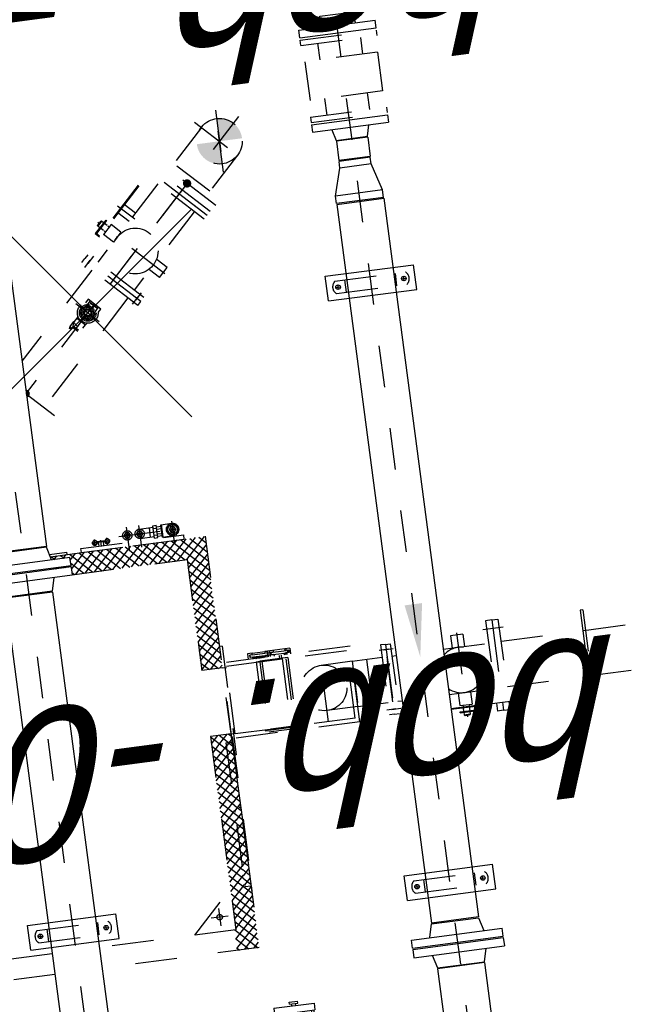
# Model space of a CAD drawing. Header units: metres. Extents: x 118052 to 118564, y 454784 to 455719.
# Tile 121 of 160: x 118519.74 to 118521.22, y 455270.6 to 455272.97. Entities that reach past the tile are written whole.
import ezdxf

# ---------------------------------------------------------------- set-up
doc = ezdxf.new("R2010")
doc.units = ezdxf.units.M
doc.header["$LTSCALE"] = 0.5
doc.header["$PDMODE"] = 3
doc.header["$PDSIZE"] = 0.25
for name, pattern in [('CENTER', [2, 1.25, -0.25, 0.25, -0.25]), ('HIDDEN', [0.375, 0.25, -0.125]), ('HIDDEN2', [4.762499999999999, 3.175, -1.5875])]:
    doc.linetypes.add(name, pattern=pattern)
for name, color, linetype in [('0H', 6, 'CENTER'), ('0Hid', 6, 'HIDDEN'), ('0Hu1', 6, 'Continuous'), ('0Symbol', 6, 'Continuous'), ('Koningsstal VIEUWPORT', 254, 'Continuous'), ('LBH-COLASIT', 6, 'HIDDEN2'), ('ME_N_D_EB00----hollandia~-_-----', 135, 'Continuous'), ('ZU_N_-_AL999---LL_PE-110_pgr17__18_^200~N_-----', 7, 'Continuous'), ('ZU_N_-_AL999---LL_pvc250_zgr34__18_^200~N_-----', 7, 'Continuous')]:
    doc.layers.add(name, color=color, linetype=linetype)
doc.styles.add('tcb_isocp', font='tcb_isocp.shx')

# ---------------------------------------------------------------- blocks, each defined once
blk = doc.blocks.new('Vof100')
for p, q in [((-57.15000000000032, -9.094947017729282e-13), (57.14999999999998, 9.094947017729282e-13)), ((57.14999999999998, 9.094947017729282e-13), (65.5, -31.99999999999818)), ((-65.5, -31.99999999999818), (-57.15000000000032, -9.094947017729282e-13)), ((-110, -31.99999999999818), (110, -31.99999999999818)), ((-110, -51.99999999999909), (-110, -31.99999999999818)), ((109.9999999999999, -51.99999999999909), (110, -31.99999999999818)), ((-110, -51.99999999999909), (109.9999999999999, -51.99999999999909))]:
    blk.add_line(p, q)
blk = doc.blocks.new('Afsluitdop_DN50')
for p, q in [((-49.01249999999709, -16.51469748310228), (-49.01249999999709, 0)), ((-49.01249999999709, 0), (49.01249999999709, 0)), ((-45.58043081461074, 4.433786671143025e-12), (-45.58043081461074, 9.15236908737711)), ((-38.0402154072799, 9.152369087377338), (-45.58043081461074, 9.15236908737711)), ((-38.04021540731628, 4.999999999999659), (-40.54021540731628, 4.999999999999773)), ((-40.54021540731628, 4.999999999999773), (-40.5402154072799, 4.433786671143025e-12)), ((-38.0402154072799, 9.152369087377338), (-38.04021540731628, 4.999999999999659)), ((38.04021540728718, 9.152369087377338), (45.58043081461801, 9.15236908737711)), ((38.04021540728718, 9.152369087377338), (38.04021540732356, 4.999999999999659)), ((38.04021540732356, 4.999999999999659), (40.54021540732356, 4.999999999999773)), ((40.54021540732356, 4.999999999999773), (40.54021540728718, 4.433786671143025e-12)), ((45.58043081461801, 4.433786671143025e-12), (45.58043081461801, 9.15236908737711)), ((49.01249999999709, -16.51469748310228), (49.01249999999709, 0)), ((-49.01249999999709, -16.51469748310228), (49.01249999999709, -16.51469748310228)), ((-10, -21.5146974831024), (9.999999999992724, -21.51469748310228)), ((-10, -21.5146974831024), (-10, -26.51469748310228)), ((-4.999999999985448, -16.51469748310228), (-4.999999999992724, -21.51469748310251)), ((5, -16.51469748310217), (5.000000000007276, -21.5146974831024)), ((9.999999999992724, -21.51469748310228), (9.999999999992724, -26.51469748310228)), ((-10, -26.51469748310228), (9.999999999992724, -26.51469748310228))]:
    blk.add_line(p, q)
blk = doc.blocks.new('Vlf150')
for p, q in [((-142.5000000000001, 0), (142.5000000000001, 9.094947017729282e-13)), ((-142.5, -19.99999999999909), (-142.5000000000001, 0)), ((142.5000000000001, -19.99999999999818), (142.5000000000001, 9.094947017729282e-13)), ((-142.5, -19.99999999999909), (142.5000000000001, -19.99999999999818))]:
    blk.add_line(p, q)
blk = doc.blocks.new('Vof65')
for p, q in [((-45, -27), (-38.04999999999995, 0)), ((-38.04999999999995, 0), (38.04999999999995, 0)), ((38.04999999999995, 0), (45, -27)), ((-92.5, -27), (92.50000000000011, -27)), ((-92.5, -45), (-92.5, -27)), ((-92.5, -45), (92.50000000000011, -45)), ((92.50000000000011, -45), (92.50000000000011, -27))]:
    blk.add_line(p, q)
blk = doc.blocks.new('VC10065')
for p, q in [((0, 57.14999999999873), (0, -57.14999999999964)), ((0, 57.14999999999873), (18, 57.14999999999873)), ((18, 57.14999999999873), (18, -57.15000000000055)), ((18, 57.14999999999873), (84, 38.05000000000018)), ((84, 38.05000000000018), (84, -38.05000000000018)), ((84, 38.05000000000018), (100, 38.05000000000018)), ((100, 38.05000000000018), (100, -38.05000000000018)), ((18, -57.15000000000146), (84, -38.05000000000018)), ((84, -38.05000000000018), (100, -38.05000000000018)), ((0, -57.14999999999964), (18, -57.15000000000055))]:
    blk.add_line(p, q)
blk = doc.blocks.new('B10553164222092009_0000001')
at = {"color": 7, "linetype": 'Continuous'}
blk.add_point((0, 0), dxfattribs=at)
at = {"color": 7, "linetype": 'Continuous', "flags": 1}
blk.add_attdef('Code', (0, -1.2), '', height=1, dxfattribs=at)
blk = doc.blocks.new('B10553164222092009_0000000')
blk.add_blockref('B10553164222092009_0000001', (0, 0))
at = {"color": 7, "linetype": 'Continuous', "flags": 1}
for tag, p in [('Code', (0, -3.6)), ('Bezeichnung', (0, -2.4)), ('Material', (0, -4.8))]:
    blk.add_attdef(tag, p, '', height=1, dxfattribs=at)
blk = doc.blocks.new('slibverwerkingsgebouw')
at = {"layer": 'LBH-COLASIT'}
h = blk.add_hatch(dxfattribs=at)
h.set_pattern_fill('ANSI37', color=256, scale=5, angle=180.0390646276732, style=0)
h.set_pattern_definition([(225.0390646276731, (-7076.128525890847, 65934.38842533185), (11.23297103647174, -11.21766404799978), []), (315.0390646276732, (-7076.128525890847, 65934.38842533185), (11.21766404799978, 11.23297103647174), [])])
h.paths.add_polyline_path([(1451.778676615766, 1027.498424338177), (1455.340900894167, 1031.065509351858), (1455.333104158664, 1042.500851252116), (1107.558284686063, 1042.263736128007), (1105.334702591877, 1040.037119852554), (1105.343412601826, 1027.262222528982)])
h = blk.add_hatch(color=256, dxfattribs=at)
h.paths.add_polyline_path([(1647.416067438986, 920.8847480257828), (1650.416066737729, 920.8867934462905), (1647.414022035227, 923.8847473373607)])
h.paths.add_polyline_path([(1647.396920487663, 948.9673959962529), (1650.394874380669, 951.9694407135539), (1647.394875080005, 951.967395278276)])
h = blk.add_hatch(dxfattribs=at)
h.set_pattern_fill('NET3', color=256, angle=180.0390646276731, style=0)
h.set_pattern_definition([(180.0390646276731, (3249.961178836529, -399.8163151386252), (0.002164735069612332, -3.174999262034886), []), (240.0390646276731, (3249.961178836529, -399.8163151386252), (2.750712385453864, -1.585624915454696), []), (300.039064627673, (3249.961178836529, -399.8163151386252), (2.748547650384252, 1.58937434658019), [])])
h.paths.add_polyline_path([(1647.413652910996, 924.4260744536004), (1649.91365235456, 924.4277789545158), (1649.897288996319, 948.4277733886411), (1647.397289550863, 948.426068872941)])
h = blk.add_hatch(color=256, dxfattribs=at)
h.paths.add_polyline_path([(2895.297140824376, 924.4826003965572, 0.198912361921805), (2856.417261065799, 908.3469618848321), (2895.334640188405, 869.4826148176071)])
h.paths.add_polyline_path([(2856.417261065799, 908.3469618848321, 0.1989123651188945), (2840.334652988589, 869.4451154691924), (2895.334640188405, 869.4826148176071)])
h = blk.add_hatch(color=256, dxfattribs=at)
h.paths.add_polyline_path([(2934.252021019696, 830.6182661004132, 0.1989123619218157), (2950.334627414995, 869.5201125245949), (2895.334641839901, 869.4826131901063)])
h.paths.add_polyline_path([(2895.372141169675, 814.482625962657, 0.1989123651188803), (2934.252021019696, 830.6182661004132), (2895.334641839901, 869.4826131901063)])
for p, q in [((1020.627095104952, 1574.196235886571), (1080.627081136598, 1574.23714427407)), ((1020.627095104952, 1574.196235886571), (1020.773683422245, 1359.196285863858)), ((1080.627081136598, 1574.23714427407), (1080.77366945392, 1359.237194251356)), ((1020.773683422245, 1359.196285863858), (1080.77366945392, 1359.237194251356)), ((1021.251629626, 658.1964488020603), (1081.251615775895, 658.2373571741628)), ((1021.251629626, 658.1964488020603), (1021.398218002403, 443.1964987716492)), ((1081.251615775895, 658.2373571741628), (1081.398204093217, 443.2374071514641)), ((2479.292654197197, 659.1905506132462), (2539.292640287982, 659.2314589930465)), ((2479.292654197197, 659.1905506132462), (2479.4392425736, 444.190600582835)), ((2539.292640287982, 659.2314589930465), (2539.439228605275, 444.2315089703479)), ((1021.398218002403, 443.1964987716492), (1081.398204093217, 443.2374071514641)), ((2479.4392425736, 444.190600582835), (2539.439228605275, 444.2315089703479))]:
    blk.add_line(p, q)
at = {"color": 0, "linetype": 'ByBlock'}
for p, q in [((1045.145839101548, 1546.712946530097), (1056.145836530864, 1546.720446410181)), ((1050.642087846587, 1552.216695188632), (1050.649587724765, 1541.216697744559)), ((1045.254928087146, 1386.712983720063), (1056.254925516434, 1386.720483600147)), ((1050.751176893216, 1392.216732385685), (1050.758676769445, 1381.216734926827)), ((1045.770373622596, 630.7131594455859), (1056.770371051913, 630.720659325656)), ((1051.266622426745, 636.2169080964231), (1051.274122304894, 625.2169106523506)), ((2503.811398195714, 631.7072612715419), (2514.811395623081, 631.7147611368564)), ((2509.307646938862, 637.2110099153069), (2509.315146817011, 626.2110124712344)), ((1051.375711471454, 476.2169452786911), (1051.383211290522, 465.2169478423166)), ((2509.416735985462, 477.2110471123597), (2509.424235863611, 466.2110496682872)), ((1045.879462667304, 470.7131966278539), (1056.879460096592, 470.7206965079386)), ((2503.920487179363, 471.7072984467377), (2514.92048460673, 471.7147983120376))]:
    blk.add_line(p, q, dxfattribs=at)
for centre in [(1050.645837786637, 1546.716696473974), (1050.754926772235, 1386.716733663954), (1051.270372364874, 630.7169093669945), (2509.311396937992, 631.7110111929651), (1051.379461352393, 470.7169465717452), (2509.420485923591, 471.7110483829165)]:
    blk.add_circle(centre, 5.5)
at = {"layer": '0H'}
for p, q in [((5929.997027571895, 1470.043451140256), (499.0003557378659, 1466.340562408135)), ((652.1248548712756, 550.4447507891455), (5227.620262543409, 553.5643532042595))]:
    blk.add_line(p, q, dxfattribs=at)
at = {"layer": '0Hid'}
for p, q in [((1035.641980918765, 1552.368371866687), (1035.758790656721, 1381.044604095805)), ((1065.641973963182, 1552.388826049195), (1065.758783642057, 1381.065058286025)), ((1035.658601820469, 1527.990679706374), (1065.658594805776, 1528.011133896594)), ((1035.742169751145, 1405.422296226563), (1065.742162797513, 1405.442750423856)), ((1036.266515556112, 636.3685847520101), (1036.383325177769, 465.0448170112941)), ((1066.266508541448, 636.3890389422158), (1066.383318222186, 465.0652711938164)), ((2494.30754006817, 637.3626865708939), (2494.424349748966, 466.0389188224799)), ((2524.307533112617, 637.3831407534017), (2524.424342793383, 466.0593730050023)), ((3058.753197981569, 640.085623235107), (2964.371223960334, 640.0212729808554)), ((2964.491221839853, 464.0213194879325), (2964.371223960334, 640.0212729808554)), ((3058.873195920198, 464.0856697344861), (3058.753197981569, 640.085623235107)), ((1036.283136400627, 611.9908926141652), (1066.283129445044, 612.011346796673)), ((2494.324160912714, 612.984994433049), (2524.324153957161, 613.0054486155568)), ((2923.937676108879, 603.9600136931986), (2964.395791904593, 603.9875983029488)), ((3099.235881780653, 604.079533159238), (3058.777765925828, 604.0519485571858)), ((2924.00853804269, 500.0274095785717), (2964.466653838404, 500.0549941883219)), ((3099.306743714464, 500.1469290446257), (3058.848627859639, 500.1193444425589)), ((1036.366704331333, 489.4225091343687), (1066.366697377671, 489.4429633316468)), ((2494.407728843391, 490.416610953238), (2524.407721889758, 490.4370651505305)), ((3058.873195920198, 464.0856697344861), (2964.491221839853, 464.0213194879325))]:
    blk.add_line(p, q, dxfattribs=at)
for centre, start, end in [((1050.649928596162, 1540.716697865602), 37.90270890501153, 142.175421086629), ((1050.750835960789, 1392.716732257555), 217.9027089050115, 322.175421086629), ((1051.27446317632, 624.7169107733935), 37.90270890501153, 142.175421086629), ((2509.315487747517, 625.7110125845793), 37.90270890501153, 142.175421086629), ((1051.375370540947, 476.7169451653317), 217.9027089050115, 322.175421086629), ((2509.416395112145, 477.7110469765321), 217.9027089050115, 322.175421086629)]:
    blk.add_arc(centre, 19, start, end, dxfattribs=at)
at = {"layer": '0Hu1'}
for p, q in [((1869.959009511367, 1524.425305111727), (653.4613070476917, 1523.595889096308)), ((1870.036940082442, 1410.125329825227), (1869.959009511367, 1524.425305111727)), ((1981.036907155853, 1410.201010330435), (1980.958976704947, 1524.500985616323)), ((1870.036940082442, 1410.125329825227), (653.539237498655, 1409.295913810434)), ((3873.036474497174, 1411.490987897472), (1981.036907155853, 1410.201010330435)), ((848.5837474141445, 607.7287110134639), (654.0858891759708, 607.5961011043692)), ((848.661677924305, 493.4287375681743), (848.5837474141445, 607.7287110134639)), ((2707.583315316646, 608.9961889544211), (959.5837216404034, 607.804391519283)), ((959.6616520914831, 493.5044180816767), (959.5837216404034, 607.804391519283)), ((2707.583315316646, 608.9961889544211), (2707.661245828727, 494.6962155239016)), ((2858.596302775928, 589.9991461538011), (2811.596313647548, 589.9671012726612)), ((2811.648199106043, 513.8671189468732), (2811.596313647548, 589.9671012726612)), ((2858.648188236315, 513.8991638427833), (2858.596302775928, 589.9991461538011)), ((2858.648188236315, 513.8991638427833), (2811.648199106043, 513.8671189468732)), ((848.661677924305, 493.4287375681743), (654.1638196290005, 493.2961276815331)), ((2707.661245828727, 494.6962155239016), (959.6616520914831, 493.5044180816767))]:
    blk.add_line(p, q, dxfattribs=at)
at = {"layer": '0Symbol'}
blk.add_solid([(1727.723437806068, 529.8447625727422), (1599.708922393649, 551.0908197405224), (1727.694347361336, 572.5114193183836)], dxfattribs=at)
at = {"layer": 'LBH-COLASIT'}
for p, q in [((955.0048340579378, 1523.801483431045), (954.6957314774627, 1977.159730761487)), ((1005.004822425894, 1523.835573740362), (1004.695719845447, 1977.193821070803)), ((955.3434474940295, 1027.159951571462), (955.0827645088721, 1409.501508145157)), ((1005.309345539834, 1077.194030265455), (1005.082752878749, 1409.535598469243)), ((1955.088179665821, 1401.899923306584), (1947.048051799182, 1393.848824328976)), ((1955.086793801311, 1403.932719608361), (1955.343215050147, 1027.841757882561)), ((1961.085724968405, 1405.50243507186), (1961.114808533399, 1362.845770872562)), ((2549.376809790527, 1137.240294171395), (2275.842352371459, 1410.402010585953)), ((2290.385131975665, 1349.825336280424), (2350.930385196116, 1410.453206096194)), ((2948.733984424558, 816.1560369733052), (2353.624032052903, 1410.455042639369)), ((2627.105505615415, 1215.075054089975), (2431.405808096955, 1410.508074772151)), ((1924.046201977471, 1396.554078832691), (1927.048246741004, 1393.556124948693)), ((1927.046385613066, 1396.285827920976), (1924.04843172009, 1393.283783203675)), ((1947.046571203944, 1396.020400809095), (1955.097670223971, 1387.980272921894)), ((1955.10348661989, 1379.449288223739), (1947.06335881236, 1371.398189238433)), ((1905.118577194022, 1357.299237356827), (1905.309136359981, 1077.80765595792)), ((1910.551969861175, 1357.302941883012), (1905.122281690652, 1351.865844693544)), ((1933.002604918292, 1357.318248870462), (1905.1375886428, 1329.415209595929)), ((1955.118793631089, 1356.998653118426), (1905.15289565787, 1306.964574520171)), ((1918.413605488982, 1357.308301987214), (1955.14359114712, 1320.62836768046)), ((1924.06150899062, 1374.103443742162), (1927.063553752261, 1371.105489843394)), ((1927.061692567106, 1373.835192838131), (1924.06373873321, 1370.833148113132)), ((1940.86424054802, 1357.323608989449), (1955.128284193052, 1343.079002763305)), ((1947.061878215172, 1373.569765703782), (1955.112977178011, 1365.529637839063)), ((1955.114809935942, 1362.841680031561), (1961.114808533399, 1362.845770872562)), ((1905.124819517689, 1348.143630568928), (1955.158898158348, 1298.177732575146)), ((1955.134100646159, 1334.548018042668), (1905.16820261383, 1284.513939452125)), ((1905.140126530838, 1325.692995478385), (1955.174205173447, 1275.727097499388)), ((1955.149407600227, 1312.097382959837), (1905.183509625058, 1262.063304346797)), ((1955.138409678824, 1328.227954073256), (1965.138407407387, 1328.234772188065)), ((1955.138409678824, 1328.227954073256), (1955.308861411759, 1078.228012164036)), ((1965.138407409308, 1328.23477220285), (1965.308858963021, 1078.234830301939)), ((1905.155433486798, 1303.242360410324), (1955.189512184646, 1253.276462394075)), ((1955.164714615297, 1289.646747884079), (1905.198816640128, 1239.612669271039)), ((1965.168406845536, 1284.234782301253), (1975.168404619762, 1284.241600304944)), ((1966.662270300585, 1293.23580284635), (1982.162266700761, 1293.246370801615)), ((1975.158859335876, 1298.241597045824), (1975.165677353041, 1288.241599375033)), ((1975.166700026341, 1286.741599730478), (1975.178290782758, 1269.741603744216)), ((1976.657955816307, 1299.567174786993), (1976.659015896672, 1298.012315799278)), ((1976.665519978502, 1288.472926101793), (1976.679470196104, 1268.012322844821)), ((2492.218557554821, 1284.569093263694), (2496.616290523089, 1278.793809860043)), ((2499.460054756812, 1284.744577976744), (2493.35905265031, 1285.711144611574)), ((2494.068968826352, 1286.422029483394), (2499.460054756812, 1284.744577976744)), ((2499.460054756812, 1284.744577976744), (2510.388265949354, 1273.831258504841)), ((1905.170740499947, 1280.791725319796), (1955.204819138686, 1230.82582731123)), ((1905.186047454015, 1258.341090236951), (1955.220126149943, 1208.375192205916)), ((1955.180021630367, 1267.19611280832), (1905.214123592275, 1217.162034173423)), ((1963.172498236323, 1278.233420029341), (1978.672494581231, 1278.243988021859)), ((1965.176588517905, 1272.234785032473), (1975.176586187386, 1272.24160315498)), ((1966.682724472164, 1263.235809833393), (1982.182720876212, 1263.246377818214)), ((1975.179313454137, 1268.241604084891), (1975.186131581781, 1258.241606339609)), ((1976.685974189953, 1258.472932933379), (1976.687034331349, 1256.918073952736)), ((2496.616290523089, 1278.793809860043), (2485.48012847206, 1267.642451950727)), ((2487.46694126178, 1265.658346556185), (2498.603103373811, 1276.809704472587)), ((2496.198946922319, 1265.611753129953), (2496.99475983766, 1266.456594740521)), ((2498.603103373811, 1276.809704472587), (2496.616290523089, 1278.793809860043)), ((2496.99475983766, 1266.456594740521), (2497.81784814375, 1267.28080620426)), ((2497.81784814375, 1267.28080620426), (2498.661603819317, 1268.077770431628)), ((2498.603103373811, 1276.809704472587), (2510.34479807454, 1273.8666380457)), ((2517.009315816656, 1265.664655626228), (2498.637078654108, 1247.267348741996)), ((2498.661603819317, 1268.077770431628), (2499.519252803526, 1268.841089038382)), ((2499.519252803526, 1268.841089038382), (2500.383909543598, 1269.56463383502)), ((2500.383909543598, 1269.56463383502), (2501.248632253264, 1270.242595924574)), ((2501.14254981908, 1213.475948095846), (2551.274631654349, 1263.67643729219)), ((2501.248632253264, 1270.242595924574), (2502.106478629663, 1270.869532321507)), ((2502.106478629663, 1270.869532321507), (2502.950561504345, 1271.440409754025)), ((2502.950561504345, 1271.440409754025), (2503.774104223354, 1271.95064500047)), ((2503.774104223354, 1271.95064500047), (2504.570495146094, 1272.39614168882)), ((2504.570495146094, 1272.39614168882), (2505.33334043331, 1272.773323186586)), ((2505.33334043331, 1272.773323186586), (2506.056515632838, 1273.079161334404)), ((2506.056515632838, 1273.079161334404), (2506.734214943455, 1273.311200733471)), ((2506.734214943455, 1273.311200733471), (2507.360997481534, 1273.467578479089)), ((2507.360997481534, 1273.467578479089), (2507.931831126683, 1273.547039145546)), ((2507.931831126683, 1273.547039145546), (2508.442133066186, 1273.548944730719)), ((2508.442133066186, 1273.548944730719), (2508.887806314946, 1273.4732800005)), ((2508.887806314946, 1273.4732800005), (2509.265272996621, 1273.320652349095)), ((2509.265272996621, 1273.320652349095), (2509.571502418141, 1273.092287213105)), ((2510.34479807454, 1273.8666380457), (2509.571502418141, 1273.092287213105)), ((2509.571502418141, 1273.092287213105), (2509.572857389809, 1273.090932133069)), ((2509.572857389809, 1273.090932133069), (2509.574212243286, 1273.089577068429)), ((2509.574212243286, 1273.089577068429), (2509.575567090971, 1273.088221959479)), ((2509.575567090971, 1273.088221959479), (2509.576921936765, 1273.086866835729)), ((2509.576921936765, 1273.086866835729), (2509.578276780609, 1273.085511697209)), ((2509.578276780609, 1273.085511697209), (2509.57963155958, 1273.084156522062)), ((2509.57963155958, 1273.084156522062), (2509.580986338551, 1273.0828013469)), ((2509.580986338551, 1273.0828013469), (2509.58234111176, 1273.081446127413)), ((2509.58234111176, 1273.081446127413), (2509.583695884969, 1273.080090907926)), ((2509.583695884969, 1273.080090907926), (2509.585050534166, 1273.07873565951)), ((2509.585050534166, 1273.07873565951), (2509.58640524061, 1273.077380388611)), ((2509.58640524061, 1273.077380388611), (2509.587759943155, 1273.076025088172)), ((2509.587759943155, 1273.076025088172), (2509.58911458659, 1273.074669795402)), ((2509.58911458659, 1273.074669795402), (2509.59046916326, 1273.073314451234)), ((2509.59046916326, 1273.073314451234), (2509.591823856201, 1273.071959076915)), ((2509.591823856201, 1273.071959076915), (2509.593178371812, 1273.07060372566)), ((2509.593178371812, 1273.07060372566), (2509.594532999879, 1273.069248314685)), ((2509.594532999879, 1273.069248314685), (2509.595887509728, 1273.067892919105)), ((2509.595887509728, 1273.067892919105), (2509.597242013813, 1273.066537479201)), ((2509.597242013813, 1273.066537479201), (2509.598596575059, 1273.065182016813)), ((2509.598596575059, 1273.065182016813), (2509.599951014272, 1273.063826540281)), ((2509.599951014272, 1273.063826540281), (2509.601305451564, 1273.06247104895)), ((2509.601305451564, 1273.06247104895), (2509.602659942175, 1273.06111550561)), ((2509.602659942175, 1273.06111550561), (2509.604014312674, 1273.059759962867)), ((2509.604014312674, 1273.059759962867), (2509.605368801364, 1273.058404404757)), ((2509.605368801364, 1273.058404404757), (2509.60672310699, 1273.057048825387)), ((2509.60672310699, 1273.057048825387), (2509.608077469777, 1273.055693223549)), ((2509.608077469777, 1273.055693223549), (2509.609431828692, 1273.054337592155)), ((2509.609431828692, 1273.054337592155), (2509.610786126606, 1273.052981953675)), ((2509.610786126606, 1273.052981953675), (2509.612140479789, 1273.051626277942)), ((2509.612140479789, 1273.051626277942), (2509.61349471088, 1273.05027058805)), ((2509.61349471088, 1273.05027058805), (2509.61484894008, 1273.048914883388)), ((2509.61484894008, 1273.048914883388), (2509.616203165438, 1273.04755914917)), ((2509.616203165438, 1273.04755914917), (2509.617557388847, 1273.046203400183)), ((2509.617557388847, 1273.046203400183), (2509.618911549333, 1273.044847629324)), ((2510.389261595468, 1273.816248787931), (2509.618911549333, 1273.044847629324)), ((2517.009315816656, 1265.664655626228), (2509.618982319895, 1273.044918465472)), ((2510.34479807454, 1273.8666380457), (2510.389261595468, 1273.816248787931)), ((2510.389261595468, 1273.816248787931), (2510.388265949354, 1273.831258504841)), ((2521.461042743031, 1262.552044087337), (2517.009315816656, 1265.664655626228)), ((1905.201354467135, 1235.890455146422), (1955.235433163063, 1185.924557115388)), ((1955.195328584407, 1244.745477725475), (1905.229430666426, 1194.711399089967)), ((2491.246745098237, 1254.647611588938), (2498.637078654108, 1247.267348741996)), ((2498.637078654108, 1247.267348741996), (2501.755757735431, 1242.819870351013)), ((2506.68756522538, 1257.600086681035), (2545.894960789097, 1218.446118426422)), ((2528.178050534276, 1116.012608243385), (2648.304216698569, 1236.302691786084)), ((2542.240023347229, 1239.761704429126), (2553.875170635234, 1228.142412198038)), ((2558.644886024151, 1232.918636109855), (2551.180601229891, 1240.372749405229)), ((2648.304216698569, 1236.302691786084), (2656.7952814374, 1227.823197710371)), ((1905.216661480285, 1213.439820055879), (1955.250740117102, 1163.473922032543)), ((1955.210635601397, 1222.294842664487), (1905.244737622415, 1172.260764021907)), ((2002.300165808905, 1213.260082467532), (1947.716233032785, 1213.222866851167)), ((1981.900058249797, 1233.563251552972), (1982.001925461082, 1084.155570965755)), ((2523.975557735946, 1213.130583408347), (2531.439842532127, 1205.676470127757)), ((2524.574410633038, 1222.071986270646), (2536.209557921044, 1210.452694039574)), ((2531.439842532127, 1205.676470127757), (2558.644886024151, 1232.918636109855)), ((2549.632048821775, 1228.846626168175), (2535.499558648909, 1214.694851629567)), ((2535.499558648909, 1214.694851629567), (2549.632048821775, 1228.846626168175)), ((2536.669115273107, 1107.533114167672), (2656.7952814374, 1227.823197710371)), ((2536.669115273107, 1107.533114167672), (2656.7952814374, 1227.823197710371)), ((2545.160179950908, 1099.053620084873), (2665.286346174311, 1219.343703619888)), ((2635.933466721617, 1230.99095524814), (2651.5004187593, 1215.445216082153)), ((2659.991483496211, 1206.96572199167), (2644.424531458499, 1222.511461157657)), ((2665.286346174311, 1219.343703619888), (2656.7952814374, 1227.823197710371)), ((1905.231968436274, 1190.989184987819), (1955.26604712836, 1141.023286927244)), ((1955.225942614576, 1199.844207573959), (1905.260044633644, 1149.810128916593)), ((2812.493727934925, 1029.939409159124), (2644.087610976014, 1198.11604181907)), ((2713.346115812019, 1195.374679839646), (2704.159997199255, 1186.176026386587)), ((2713.348044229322, 1192.546253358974), (2706.988423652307, 1186.177954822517)), ((2742.616051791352, 1166.144629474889), (2713.346115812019, 1195.374679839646)), ((2741.202802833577, 1164.729452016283), (2713.348044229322, 1192.546253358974)), ((1005.241164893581, 1177.194007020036), (1105.309322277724, 1077.262210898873)), ((1905.247275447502, 1168.538549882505), (1955.28135414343, 1118.572651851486)), ((1955.241249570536, 1177.393572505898), (1905.275351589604, 1127.359493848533)), ((2002.320620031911, 1183.260089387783), (1949.194634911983, 1183.223867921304)), ((1970.434367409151, 1183.238349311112), (1970.457812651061, 1148.851572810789)), ((1993.434362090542, 1183.254030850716), (1993.457807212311, 1148.867254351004)), ((2789.90392071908, 974.769665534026), (2588.948722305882, 1175.451025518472)), ((2595.757595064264, 1041.458901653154), (2739.758973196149, 1185.656775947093)), ((2687.604317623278, 1154.658634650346), (2708.803052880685, 1175.886296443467)), ((2814.072596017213, 1076.4132037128), (2704.159997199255, 1186.176026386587)), ((2815.485844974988, 1077.828381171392), (2706.988423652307, 1186.177954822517)), ((2730.030714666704, 1154.687561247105), (2708.803052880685, 1175.886296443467)), ((2714.109968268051, 1170.58661265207), (2716.936466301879, 1173.416967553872)), ((2718.349715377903, 1174.832144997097), (2724.709335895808, 1181.200443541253)), ((2726.122584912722, 1182.615620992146), (2730.362331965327, 1186.861153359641)), ((2728.963546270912, 1164.232777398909), (2735.323166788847, 1170.601075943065)), ((2730.362331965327, 1186.861153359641), (2733.190758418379, 1186.863081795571)), ((2740.976162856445, 1176.261785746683), (2730.362331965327, 1186.861153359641)), ((2740.974234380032, 1179.090212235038), (2733.190758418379, 1186.863081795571)), ((2736.736415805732, 1172.016253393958), (2740.976162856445, 1176.261785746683)), ((2740.976162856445, 1176.261785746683), (2740.974234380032, 1179.090212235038)), ((2742.616051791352, 1166.144629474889), (2741.202802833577, 1164.729452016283)), ((1905.262582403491, 1146.087914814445), (1955.296661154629, 1096.122016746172)), ((1955.256556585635, 1154.94293743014), (1905.290658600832, 1104.90885874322)), ((1966.957813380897, 1148.849186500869), (1996.957806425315, 1148.869640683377)), ((1966.957813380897, 1148.849186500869), (1966.963267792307, 1140.849188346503)), ((1966.963267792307, 1140.849188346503), (1996.963260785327, 1140.869642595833)), ((1993.450989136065, 1158.867252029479), (1970.450994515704, 1158.851570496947)), ((1970.463267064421, 1140.851574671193), (1970.470766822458, 1129.851577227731)), ((1973.957811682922, 1148.853959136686), (1973.963266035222, 1140.853960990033)), ((1975.963265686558, 1140.855324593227), (1975.970765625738, 1129.855327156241)), ((1987.963262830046, 1140.863506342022), (1987.970762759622, 1129.863508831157)), ((1989.957808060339, 1148.864868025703), (1989.963262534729, 1140.864869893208)), ((1993.463261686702, 1140.867256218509), (1993.470761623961, 1129.867258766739)), ((1996.957806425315, 1148.869640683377), (1996.963260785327, 1140.869642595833)), ((2708.831979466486, 1133.459899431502), (2687.604317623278, 1154.658634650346)), ((2708.831979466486, 1133.459899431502), (2730.030714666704, 1154.687561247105)), ((2724.723799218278, 1159.987245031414), (2727.550297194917, 1162.817599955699)), ((1040.299631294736, 1091.453731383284), (1040.27131706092, 1132.982039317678)), ((1905.277889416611, 1123.637279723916), (1947.657073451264, 1081.315845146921)), ((1955.271863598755, 1132.492302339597), (1905.305965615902, 1082.458223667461)), ((1966.970767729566, 1129.849190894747), (1996.970760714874, 1129.869645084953)), ((1966.970767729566, 1129.849190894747), (1966.988912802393, 1103.235981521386)), ((1966.972131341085, 1127.849191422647), (1996.972124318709, 1127.869645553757)), ((1996.970760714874, 1129.869645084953), (1996.988905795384, 1103.256435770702)), ((2528.178050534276, 1116.012608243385), (2536.669115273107, 1107.533114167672)), ((2533.472913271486, 1128.390589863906), (2549.039865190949, 1112.8448507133)), ((2557.53092992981, 1104.365356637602), (2541.963977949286, 1119.911095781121)), ((2734.765032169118, 952.104649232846), (2566.358915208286, 1120.281281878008)), ((2731.828613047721, 1110.494602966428), (2755.853846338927, 1134.55261966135)), ((2735.173971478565, 1096.15479165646), (2772.253415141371, 1133.284831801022)), ((2749.518331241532, 1092.828990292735), (2773.543564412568, 1116.887006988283)), ((2773.543564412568, 1116.887006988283), (2755.853846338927, 1134.55261966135)), ((1061.04962813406, 1112.232042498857), (1019.521320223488, 1112.203728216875)), ((1905.29319637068, 1101.186644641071), (1925.206438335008, 1081.300538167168)), ((1955.287170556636, 1110.041667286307), (1926.586145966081, 1081.301478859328)), ((2002.375164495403, 1103.260108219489), (1950.891584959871, 1103.225006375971)), ((961.2088373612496, 1080.643278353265), (955.3110088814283, 1074.737402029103)), ((983.6594724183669, 1080.658585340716), (955.3263158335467, 1052.286766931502)), ((1005.307520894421, 1079.870210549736), (955.3416228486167, 1029.836131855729)), ((959.8291296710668, 1080.642337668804), (1013.344895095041, 1027.199497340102)), ((1025.08380029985, 1077.207512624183), (975.1179022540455, 1027.173433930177)), ((982.2797647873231, 1080.657644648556), (1035.795530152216, 1027.214804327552)), ((1047.534435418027, 1077.222819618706), (997.5685373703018, 1027.188740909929)), ((1004.73039990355, 1080.672951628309), (1005.307366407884, 1080.096771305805)), ((1475.30923630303, 1077.51447923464), (1005.309345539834, 1077.194030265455)), ((1008.212086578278, 1077.196009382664), (1058.246165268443, 1027.230111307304)), ((1069.985070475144, 1077.238126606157), (1020.019172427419, 1027.204047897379)), ((1030.662721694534, 1077.211316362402), (1080.696800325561, 1027.245418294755)), ((1092.435705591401, 1077.253433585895), (1042.469807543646, 1027.219354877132)), ((1053.113356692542, 1077.22662335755), (1103.147435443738, 1027.260725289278)), ((1075.563991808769, 1077.241930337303), (1105.32960281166, 1047.516880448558)), ((1098.014626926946, 1077.257237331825), (1105.3142958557, 1069.967515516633)), ((1105.3142958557, 1069.967515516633), (1133.038481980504, 1042.281108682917)), ((1114.886340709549, 1077.268740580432), (1105.315851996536, 1067.685192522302)), ((1137.336975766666, 1077.284047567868), (1105.331158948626, 1045.234557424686)), ((1120.465261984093, 1077.272544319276), (1155.48911709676, 1042.296415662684)), ((1159.787610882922, 1077.29935454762), (1124.811482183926, 1042.275499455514)), ((1142.915897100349, 1077.287851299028), (1177.939752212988, 1042.311722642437)), ((1182.238245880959, 1077.314661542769), (1147.262117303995, 1042.290806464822)), ((1165.366532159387, 1077.303158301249), (1200.390387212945, 1042.327029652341)), ((1204.688880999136, 1077.329968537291), (1169.712752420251, 1042.30611344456)), ((1187.817167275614, 1077.318465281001), (1222.841022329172, 1042.342336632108)), ((1227.139516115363, 1077.345275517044), (1192.163387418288, 1042.321420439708)), ((1210.267802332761, 1077.333772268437), (1245.291657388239, 1042.357643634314)), ((1249.590151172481, 1077.36058250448), (1214.614022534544, 1042.336727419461)), ((1232.718437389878, 1077.349079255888), (1267.742292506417, 1042.372950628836)), ((1272.040786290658, 1077.375889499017), (1237.064657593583, 1042.352034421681)), ((1255.169072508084, 1077.36438625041), (1290.192927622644, 1042.388257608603)), ((1294.491421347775, 1077.391196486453), (1259.51529270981, 1042.367341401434)), ((1277.619707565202, 1077.379693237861), (1312.64356267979, 1042.403564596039)), ((1316.942056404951, 1077.406503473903), (1281.965927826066, 1042.382648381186)), ((1300.070342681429, 1077.395000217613), (1335.094197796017, 1042.418871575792)), ((1339.392691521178, 1077.421810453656), (1304.416562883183, 1042.397955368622)), ((1322.520977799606, 1077.410307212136), (1357.544832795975, 1042.43417858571)), ((1361.843326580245, 1077.437117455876), (1326.867198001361, 1042.413262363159)), ((1344.971612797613, 1077.425614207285), (1379.995467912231, 1042.449485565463)), ((1384.293961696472, 1077.452424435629), (1349.317832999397, 1042.428569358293)), ((1367.42224791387, 1077.440921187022), (1402.446102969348, 1042.464792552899)), ((1406.74459675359, 1077.467731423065), (1371.768468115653, 1042.443876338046)), ((1389.872882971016, 1077.456228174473), (1424.896738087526, 1042.480099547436)), ((1429.195231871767, 1077.483038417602), (1394.219103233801, 1042.459183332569)), ((1412.323518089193, 1077.471535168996), (1447.347373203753, 1042.495406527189)), ((1451.645866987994, 1077.498345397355), (1416.669738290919, 1042.474490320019)), ((1434.774153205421, 1077.486842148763), (1455.323241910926, 1056.965755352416)), ((1455.459809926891, 1077.500945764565), (1455.30913828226, 1077.651412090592)), ((1474.09650198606, 1077.513652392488), (1455.322050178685, 1058.713582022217)), ((1457.224788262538, 1077.502149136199), (1475.321566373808, 1059.430031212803)), ((1475.343345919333, 1027.486204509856), (1475.30923630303, 1077.51447923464)), ((1905.309136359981, 1077.80765595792), (1635.309199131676, 1077.623568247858)), ((1635.343308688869, 1027.595293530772), (1635.309199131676, 1077.623568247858)), ((1653.701582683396, 1077.636108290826), (1635.321739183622, 1059.231184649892)), ((1676.152217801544, 1077.651415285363), (1635.337046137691, 1036.780549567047)), ((1636.829868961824, 1077.624605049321), (1686.8639475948, 1027.65870699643)), ((1698.60285285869, 1077.666722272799), (1648.636954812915, 1027.632643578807)), ((1659.280504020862, 1077.639912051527), (1709.314582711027, 1027.674013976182)), ((1721.053487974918, 1077.682029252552), (1671.087589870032, 1027.647950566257)), ((1681.731139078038, 1077.655219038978), (1731.765217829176, 1027.689320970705)), ((1743.504123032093, 1077.697336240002), (1693.53822498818, 1027.66325756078)), ((1704.181774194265, 1077.67052601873), (1754.215852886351, 1027.704627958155)), ((1765.954758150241, 1077.712643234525), (1715.988860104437, 1027.678564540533)), ((1726.632409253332, 1077.685833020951), (1776.666488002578, 1027.719934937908)), ((1788.405393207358, 1077.727950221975), (1738.439495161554, 1027.693871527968)), ((1749.08304436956, 1077.701140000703), (1799.117123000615, 1027.735241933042)), ((1810.856028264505, 1077.743257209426), (1760.890130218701, 1027.709178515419)), ((1771.533679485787, 1077.716446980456), (1821.567758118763, 1027.750548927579)), ((1833.306663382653, 1077.758564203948), (1783.340765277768, 1027.72448551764)), ((1793.984314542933, 1077.731753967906), (1844.01839323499, 1027.765855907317)), ((1855.757298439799, 1077.773871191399), (1805.791400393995, 1027.739792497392)), ((1816.434949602, 1077.747060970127), (1866.469028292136, 1027.781162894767)), ((1878.207933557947, 1077.789178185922), (1828.242035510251, 1027.755099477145)), ((1838.885584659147, 1077.762367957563), (1888.919663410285, 1027.79646988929)), ((1900.658568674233, 1077.804485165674), (1850.692670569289, 1027.770406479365)), ((1861.336219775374, 1077.777674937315), (1911.37029846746, 1027.811776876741)), ((1926.586145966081, 1081.301478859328), (1873.143305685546, 1027.785713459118)), ((1883.786854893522, 1077.792981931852), (1933.820933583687, 1027.827083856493)), ((1949.036781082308, 1081.316785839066), (1895.593940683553, 1027.801020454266)), ((1905.30850338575, 1078.736009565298), (1955.342582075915, 1028.770111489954)), ((1925.206438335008, 1081.300538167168), (1955.327275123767, 1051.220746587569)), ((1947.657073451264, 1081.315845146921), (1955.311968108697, 1073.671381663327)), ((1955.302477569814, 1087.591032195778), (1949.036781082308, 1081.316785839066)), ((1955.308861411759, 1078.228012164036), (1965.308858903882, 1078.234830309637)), ((2588.676886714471, 1055.596212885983), (2609.875621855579, 1076.823874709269)), ((955.3192086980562, 1062.710764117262), (990.8942600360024, 1027.184190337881)), ((1105.315851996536, 1067.685192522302), (1064.920442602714, 1027.234661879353)), ((1105.331158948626, 1045.234557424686), (1087.371077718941, 1027.249968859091)), ((1105.32960281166, 1047.516880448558), (1110.587846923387, 1042.265801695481)), ((1455.322050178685, 1058.713582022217), (1439.120373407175, 1042.489797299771)), ((1455.323241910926, 1056.965755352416), (1475.336873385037, 1036.97939610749)), ((1475.323716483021, 1056.276578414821), (1455.337357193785, 1036.262946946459)), ((1635.323469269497, 1056.693602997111), (1664.413312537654, 1027.643400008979)), ((1955.317784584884, 1065.14039712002), (1918.04457579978, 1027.816327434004)), ((2588.676886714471, 1055.596212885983), (2609.904548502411, 1034.397477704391)), ((2609.904548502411, 1034.397477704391), (2631.103283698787, 1055.625139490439)), ((2713.566296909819, 930.876987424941), (2833.692463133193, 1051.167070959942)), ((955.3345157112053, 1040.260129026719), (968.4436249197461, 1027.168883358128)), ((1955.343215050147, 1027.841757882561), (955.3434474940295, 1027.159951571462)), ((1105.343412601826, 1027.262222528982), (1092.843415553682, 1027.253699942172)), ((1092.843415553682, 1027.253699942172), (1092.844779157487, 1025.253700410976)), ((1467.844691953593, 1025.509377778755), (1092.844779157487, 1025.253700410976)), ((1455.333104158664, 1042.500851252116), (1105.333185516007, 1042.262219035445)), ((1105.333185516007, 1042.262219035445), (1105.343412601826, 1027.262222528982)), ((1107.558284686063, 1042.263736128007), (1105.334702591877, 1040.037119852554)), ((1455.343331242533, 1027.500854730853), (1105.343412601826, 1027.262222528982)), ((1205.343033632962, 1027.852101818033), (1204.821690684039, 1027.330047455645)), ((1287.163365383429, 1042.386192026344), (1286.748537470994, 1041.970798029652)), ((1297.981508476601, 1030.753133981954), (1294.624231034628, 1027.391275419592)), ((1423.347429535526, 1021.479038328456), (1423.34333872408, 1027.479036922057)), ((1687.347368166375, 1021.659035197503), (1423.347429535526, 1021.479038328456)), ((1455.340900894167, 1031.065509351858), (1451.778676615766, 1027.498424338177)), ((1455.333104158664, 1042.500851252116), (1455.343331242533, 1027.500854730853)), ((1455.338548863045, 1034.5151202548), (1462.35759678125, 1027.505637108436)), ((1455.343331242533, 1027.500854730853), (1467.843328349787, 1027.509377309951)), ((1463.556052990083, 715.5063817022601), (1463.343329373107, 1027.506309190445)), ((1463.343348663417, 1027.478022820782), (1647.343305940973, 1027.603475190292)), ((1467.843328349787, 1027.509377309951), (1467.844691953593, 1025.509377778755)), ((1475.33902343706, 1033.825943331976), (1469.031874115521, 1027.510187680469)), ((1475.343345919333, 1027.486204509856), (1475.350144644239, 1017.514493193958)), ((1635.338776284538, 1034.242967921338), (1641.962677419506, 1027.628093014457)), ((1635.343308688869, 1027.595293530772), (1635.350107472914, 1017.62358220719)), ((1647.556010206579, 715.6318340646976), (1647.343286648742, 1027.631761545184)), ((1687.347368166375, 1021.659035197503), (1687.343277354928, 1027.659033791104)), ((1955.333091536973, 1042.689762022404), (1940.495210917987, 1027.831634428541)), ((2722.057361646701, 922.3974933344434), (2842.183527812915, 1042.687576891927)), ((2722.057361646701, 922.3974933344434), (2842.183527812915, 1042.687576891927)), ((2730.548426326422, 913.9179992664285), (2850.674592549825, 1034.208082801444)), ((2742.752297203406, 898.07460450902), (2878.758763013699, 1034.266657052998)), ((2743.256120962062, 943.62517925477), (2820.98481672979, 1021.459939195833)), ((2743.256120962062, 943.62517925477), (2820.98481672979, 1021.459939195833)), ((1473.350145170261, 1017.513129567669), (1637.350107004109, 1017.624945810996)), ((1473.549232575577, 725.513197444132), (1473.350145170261, 1017.513129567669)), ((1637.549194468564, 725.6250136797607), (1637.350107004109, 1017.624945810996)), ((2934.19901295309, 908.4000180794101), (2829.4758814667, 1012.98044510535)), ((2778.635557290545, 908.293953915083), (2856.364253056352, 986.1287138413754)), ((1661.387101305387, 963.3739112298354), (1647.387104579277, 963.3643659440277)), ((1651.394874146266, 951.9701225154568), (1647.394875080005, 951.967395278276)), ((1647.396920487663, 948.9673959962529), (1650.394874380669, 951.9694407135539)), ((1651.390635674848, 958.1866519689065), (1656.890634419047, 958.1904019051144)), ((1651.394874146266, 951.9701225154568), (1651.390635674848, 958.1866519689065)), ((1651.891317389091, 957.1869931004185), (1656.891316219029, 957.1904021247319)), ((1651.891317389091, 957.1869931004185), (1651.919623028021, 915.6712864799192)), ((1656.894872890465, 951.9738724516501), (1656.890634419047, 958.1904019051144)), ((1656.894872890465, 951.9738724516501), (1661.394871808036, 951.9769405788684)), ((1656.894872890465, 951.9738724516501), (1656.916065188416, 920.8912251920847)), ((1661.394871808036, 951.9769405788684), (1661.387101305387, 963.3739112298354)), ((1661.394871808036, 951.9769405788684), (1661.420868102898, 913.8484266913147)), ((1637.405571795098, 936.2752610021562), (1467.405611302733, 936.1593539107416)), ((1467.408901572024, 931.3335123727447), (1467.405611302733, 936.1593539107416)), ((1639.408861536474, 931.4507830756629), (1467.408901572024, 931.3335123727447)), ((1467.452003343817, 868.1164720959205), (1467.408901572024, 931.3335123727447)), ((1639.399435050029, 945.2766225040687), (1471.399474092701, 945.1620790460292)), ((1471.399474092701, 945.1620790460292), (1471.405610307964, 936.1620811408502)), ((1471.442575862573, 881.9450387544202), (1471.405610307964, 936.1620811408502)), ((1473.442575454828, 881.9464023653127), (1473.408900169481, 931.3376032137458)), ((1637.442537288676, 882.0582186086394), (1637.408862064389, 931.4494194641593)), ((1639.399435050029, 945.2766225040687), (1639.405571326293, 936.2766246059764)), ((1639.451963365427, 868.2337427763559), (1639.405571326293, 936.2766246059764)), ((1651.897288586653, 948.4291369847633), (1647.397289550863, 948.426068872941)), ((1649.897288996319, 948.4277733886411), (1649.91365235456, 924.4277789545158)), ((2856.470317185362, 830.5652581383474), (2751.747185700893, 935.1456851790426)), ((1651.913651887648, 924.4291425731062), (1647.413652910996, 924.4260744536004)), ((1647.414022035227, 923.8847473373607), (1650.416066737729, 920.8867934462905)), ((1651.416066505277, 920.8874752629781), (1647.416067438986, 920.8847480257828)), ((1647.420852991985, 913.865781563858), (1661.420868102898, 913.8484266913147)), ((1661.423834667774, 909.497322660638), (1647.423837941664, 909.4877773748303)), ((1651.420304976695, 914.6709458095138), (1651.416066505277, 920.8874752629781)), ((1656.920303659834, 914.6746957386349), (1651.420304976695, 914.6709458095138)), ((1651.420304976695, 914.6709458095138), (1651.451366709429, 869.1129766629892)), ((1651.42593587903, 906.4121533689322), (1656.925934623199, 906.4159033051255)), ((1651.430174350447, 900.1956239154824), (1651.42593587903, 906.4121533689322)), ((1656.919621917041, 915.6746954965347), (1651.919623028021, 915.6712864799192)), ((1656.916065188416, 920.8912251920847), (1661.416064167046, 920.8942933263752)), ((1656.920303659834, 914.6746957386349), (1656.916065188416, 920.8912251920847)), ((1656.920303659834, 914.6746957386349), (1656.951365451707, 869.1167265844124)), ((1656.930173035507, 900.1993738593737), (1656.925934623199, 906.4159033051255)), ((1661.457220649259, 860.5304011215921), (1661.416064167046, 920.8942933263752)), ((2948.661265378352, 922.8820048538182), (2842.00806482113, 816.0832713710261)), ((1639.442536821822, 882.0595822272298), (1471.442575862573, 881.9450387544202)), ((1637.439002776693, 887.2423187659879), (1647.439000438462, 887.2491368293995)), ((1639.442292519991, 882.4178408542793), (1647.442290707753, 882.4232952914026)), ((1651.430174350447, 900.1956239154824), (1647.430175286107, 900.1928966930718)), ((1656.930173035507, 900.1993738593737), (1661.430172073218, 900.2024419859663)), ((1637.448673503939, 873.0582207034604), (1467.448713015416, 872.9423136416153)), ((1639.451963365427, 868.2337427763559), (1467.452003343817, 868.1164720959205)), ((1651.947037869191, 875.4622210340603), (1647.447038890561, 875.4591528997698)), ((1647.447407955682, 874.9178257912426), (1650.449452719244, 871.9198719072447)), ((1651.449452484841, 871.9205537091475), (1647.44945342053, 871.9178264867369)), ((1651.451366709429, 869.1129766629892), (1647.451367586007, 869.1102494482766)), ((1661.457220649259, 860.5304011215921), (1647.457223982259, 860.520855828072)), ((1651.45369089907, 865.7040242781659), (1651.449452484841, 871.9205537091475)), ((1651.455605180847, 862.8964472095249), (1651.451366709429, 869.1129766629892)), ((1656.953689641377, 865.7077741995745), (1651.45369089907, 865.7040242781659)), ((1656.955603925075, 862.9001971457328), (1651.455605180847, 862.8964472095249)), ((1656.953007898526, 866.7077739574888), (1651.953009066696, 866.7043649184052)), ((1656.94945122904, 871.9243036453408), (1661.449450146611, 871.9273717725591)), ((1656.953689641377, 865.7077741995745), (1656.94945122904, 871.9243036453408)), ((1656.951365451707, 869.1167265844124), (1661.451364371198, 869.1197947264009)), ((1656.955603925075, 862.9001971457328), (1656.951365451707, 869.1167265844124)), ((2970.801296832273, 869.5340668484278), (2819.867986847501, 869.4311595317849)), ((2819.868033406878, 869.4311611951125), (2970.801343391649, 869.5340685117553)), ((1473.504915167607, 790.5131823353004), (1637.504877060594, 790.6249985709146)), ((1500.556044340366, 715.5316085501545), (1500.50490891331, 790.5315910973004)), ((1610.556018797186, 715.6066072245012), (1610.50488331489, 790.6065898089)), ((1463.556052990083, 715.5063817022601), (1647.556010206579, 715.6318340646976)), ((1473.549232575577, 725.513197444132), (1637.549194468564, 725.6250136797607)), ((1610.556018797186, 715.6066072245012), (1500.556044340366, 715.5316085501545)), ((1500.556044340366, 715.5316085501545), (1500.605816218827, 642.5316254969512)), ((1610.556018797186, 715.6066072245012), (1610.605790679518, 642.6066242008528)), ((1610.579882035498, 680.6066153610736), (1500.579907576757, 680.5316166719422)), ((1640.605783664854, 642.6270783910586), (1470.605823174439, 642.5111713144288)), ((1470.614004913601, 630.5111740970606), (1470.605823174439, 642.5111713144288)), ((1483.117410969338, 625.5196978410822), (1483.102411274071, 647.5196927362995)), ((1628.117377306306, 625.6185597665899), (1628.102377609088, 647.618554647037)), ((1640.613965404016, 630.6270811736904), (1640.605783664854, 642.6270783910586)), ((1640.613965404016, 630.6270811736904), (1470.614004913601, 630.5111740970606)), ((1640.613965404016, 630.6270811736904), (1470.614004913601, 630.5111740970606)), ((1470.614004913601, 630.5111740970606), (1470.622186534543, 618.5111768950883)), ((1640.622147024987, 618.6270839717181), (1470.622186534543, 618.5111768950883)), ((1483.110592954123, 635.5196955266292), (1483.12559271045, 613.5197006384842)), ((1610.613972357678, 630.6066269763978), (1500.613997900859, 630.5316283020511)), ((1500.613997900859, 630.5316283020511), (1610.613972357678, 630.6066269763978)), ((1500.62217957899, 618.5316310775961), (1500.629241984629, 608.1732798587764)), ((1610.622154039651, 618.6066297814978), (1610.629216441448, 608.2482785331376)), ((1628.110559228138, 635.6185574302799), (1628.125558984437, 613.6185625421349)), ((1640.613965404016, 630.6270811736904), (1640.622147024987, 618.6270839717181)), ((1464.707180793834, 493.8487613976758), (1464.748360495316, 433.450779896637)), ((1466.707180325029, 493.8501250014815), (1466.749723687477, 431.452143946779)), ((1500.707172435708, 493.8733064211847), (1500.782404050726, 383.5316857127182)), ((1610.707146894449, 493.9483051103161), (1610.782378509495, 383.6066844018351)), ((1645.732257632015, 457.1305305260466), (1441.944611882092, 456.9915867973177)), ((1447.727190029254, 464.4955311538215), (1445.728554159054, 462.4941679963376)), ((1445.728554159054, 462.4941679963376), (1445.736054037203, 451.4941705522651)), ((1447.737417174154, 449.4955346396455), (1445.736054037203, 451.4941705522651)), ((1453.727188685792, 464.49962198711), (1447.727190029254, 464.4955311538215)), ((1447.727190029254, 464.4955311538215), (1447.737417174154, 449.4955346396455)), ((1453.72152331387, 472.8090175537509), (1455.721522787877, 472.8103811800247)), ((1453.72152331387, 472.8090175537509), (1453.749726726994, 431.4432804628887)), ((1455.721522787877, 472.8103811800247), (1455.748362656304, 433.44464361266)), ((1464.727186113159, 464.5071218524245), (1455.727188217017, 464.5009855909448)), ((1470.727184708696, 464.5112126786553), (1466.727185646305, 464.5084854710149)), ((1500.722064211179, 472.0316651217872), (1470.722071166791, 472.0112109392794)), ((1470.722071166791, 472.0112109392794), (1470.742525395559, 442.0112179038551)), ((1640.722031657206, 472.1271180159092), (1610.722038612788, 472.1066638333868)), ((1640.742485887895, 442.1271249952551), (1640.722031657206, 472.1271180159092)), ((1453.737415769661, 449.4996254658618), (1447.737417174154, 449.4955346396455)), ((1453.749726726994, 431.4432804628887), (1466.749723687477, 431.452143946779)), ((1464.737413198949, 449.507125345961), (1455.737415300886, 449.500989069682)), ((1455.748362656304, 433.44464361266), (1464.748360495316, 433.450779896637)), ((1470.737411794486, 449.5112161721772), (1466.737412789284, 449.5084889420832)), ((1500.742518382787, 442.0316721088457), (1470.742525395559, 442.0112179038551)), ((1640.742485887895, 442.1271249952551), (1610.742492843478, 442.1066708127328)), ((1500.756154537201, 422.0316767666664), (1500.776608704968, 392.0316837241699)), ((1665.78236570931, 383.6441837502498), (1445.78241684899, 383.4941863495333)), ((1445.792643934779, 368.4941898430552), (1445.78241684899, 383.4941863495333)), ((1465.775440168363, 393.7336357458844), (1465.809534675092, 343.7274668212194)), ((1645.776045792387, 392.9067492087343), (1645.809924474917, 343.2171679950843)), ((1665.7925927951, 368.6441872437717), (1665.78236570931, 383.6441837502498)), ((1665.7925927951, 368.6441872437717), (1445.792643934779, 368.4941898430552)), ((1445.792643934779, 368.4941898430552), (1445.802871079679, 353.4941933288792)), ((1640.792598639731, 368.6271420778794), (1470.792638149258, 368.5112350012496)), ((1640.792598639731, 368.6271420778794), (1470.792638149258, 368.5112350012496)), ((1665.7925927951, 368.6441872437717), (1665.802819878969, 353.6441907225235)), ((1665.802819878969, 353.6441907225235), (1445.802871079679, 353.4941933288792)), ((1501.145460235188, -148.9598368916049), (1500.802858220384, 353.5316926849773)), ((1611.145434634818, -148.8848381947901), (1610.802832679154, 353.6066913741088)), ((1660.938847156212, 154.1324744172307), (1450.938895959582, 153.989295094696)), ((1450.942986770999, 147.9892965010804), (1450.938895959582, 153.989295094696)), ((1660.942937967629, 148.1324758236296), (1450.942986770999, 147.9892965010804)), ((1660.942937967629, 148.1324758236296), (1660.938847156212, 154.1324744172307))]:
    blk.add_line(p, q, dxfattribs=at)
at = {"layer": 'LBH-COLASIT', "const_width": 9.95}
blk.add_lwpolyline([(2347.436094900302, 1410.450823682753, 0.1292249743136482), (2348.725526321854, 1408.245338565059, 0.5741720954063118), (2357.118370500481, 1410.457425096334, 0.5741720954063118)], format="xyb", dxfattribs=at)
at = {"layer": 'LBH-COLASIT'}
for points in [[(1981.908592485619, 1221.046181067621), (1975.156255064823, 1217.141576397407), (1975.161573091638, 1209.341578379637), (1981.919228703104, 1205.446184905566), (1988.671566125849, 1209.35078959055), (1988.666248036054, 1217.150787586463)], [(1981.929046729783, 1191.046188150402), (1975.176709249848, 1187.141583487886), (1975.182027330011, 1179.341585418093), (1981.939682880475, 1175.446191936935), (1988.692020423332, 1179.350796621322), (1988.686702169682, 1187.150794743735)], [(1981.978682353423, 1118.246205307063), (1968.993417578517, 1110.737350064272), (1969.003644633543, 1095.737353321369), (1981.999136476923, 1088.246211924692), (1994.984401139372, 1095.755067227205), (1994.974174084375, 1110.755063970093)], [(1981.983591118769, 1111.046206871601), (1975.231253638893, 1107.141602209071), (1975.236571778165, 1099.341604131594), (1981.994227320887, 1095.446210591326), (1988.746564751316, 1099.350815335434), (1988.741246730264, 1107.150813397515)]]:
    blk.add_lwpolyline(points, close=True, dxfattribs=at)
at = {"layer": 'LBH-COLASIT', "const_width": 9.95}
blk.add_lwpolyline([(2801.092691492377, 956.4946068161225, 1), (2808.19426778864, 963.6058735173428, 1)], format="xyb", close=True, dxfattribs=at)
at = {"layer": 'LBH-COLASIT'}
for centre, radius in [((2526.291263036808, 1238.02310254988), 25), ((2526.291263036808, 1238.02310254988), 20), ((2526.291263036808, 1238.02310254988), 16.85), ((2526.291263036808, 1238.02310254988), 13.6), ((2526.291263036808, 1238.02310254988), 9.999999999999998), ((2526.291263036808, 1238.02310254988), 7.749999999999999), ((2526.291263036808, 1238.02310254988), 7.5), ((1981.913910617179, 1213.24618293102), 11.25), ((1981.913910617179, 1213.24618293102), 6.39999999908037), ((1981.913910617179, 1213.24618293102), 2.799999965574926), ((1981.934364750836, 1183.246190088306), 11.25), ((1981.934364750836, 1183.246190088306), 6.39999999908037), ((1981.934364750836, 1183.246190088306), 2.799999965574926), ((2659.353800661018, 1105.141887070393), 55), ((1040.285474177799, 1112.217885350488), 6.5), ((1981.988909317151, 1103.246208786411), 15.0000000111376), ((1981.988909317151, 1103.246208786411), 11.25), ((1981.988909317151, 1103.246208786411), 6.39999999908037), ((1981.988909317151, 1103.246208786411), 2.799999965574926), ((2895.33464015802, 869.4826131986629), 55), ((2895.33464015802, 869.4826131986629), 55), ((1555.504896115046, 790.5690904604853), 55)]:
    blk.add_circle(centre, radius, dxfattribs=at)
for centre, radius, start, end in [((1975.162268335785, 1293.241598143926), 6.5, 76.69670181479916, 270.0390618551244), ((1975.162268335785, 1293.241598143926), 5, 72.58146382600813, 287.4966660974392), ((1975.162268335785, 1293.241598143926), 5, 287.4966660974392, 72.58146382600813), ((1975.182722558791, 1263.241605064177), 6.5, 90.03906185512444, 283.3814303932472), ((1975.182722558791, 1263.241605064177), 5, 72.58146382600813, 287.4966660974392), ((1975.182722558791, 1263.241605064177), 5, 287.4966660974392, 72.58146382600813), ((1555.732278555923, 457.0691679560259), 55, 137.9837233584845, 42.0944067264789)]:
    blk.add_arc(centre, radius, start, end, dxfattribs=at)
at = {"layer": '0H', "color": 1, "linetype": 'CENTER', "xscale": -1, "rotation": 90.03906185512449}
blk.add_blockref('Afsluitdop_DN50', (788.9500776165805, 962.5381348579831), dxfattribs=at)
at = {"layer": '0Hid', "yscale": 0.649122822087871}
for p, xscale, zscale, rotation in [((2911.62223314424, 551.985290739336), -0.6491228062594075, 0.6491228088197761, 90.03906360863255), ((3111.622186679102, 552.1216519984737), 0.6491228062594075, 0.6491228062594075, 270.0390636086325)]:
    blk.add_blockref('Vlf150', p, dxfattribs=dict(at, xscale=xscale, zscale=zscale, rotation=rotation))
at = {"layer": '0Hu1'}
for name, p, rotation in [('Vof100', (1871.997970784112, 1467.276681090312), 90.03906185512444), ('Vof100', (957.6226872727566, 550.6530411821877), 270.0390618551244), ('Vof65', (3162.622174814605, 552.1564241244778), 270.0390618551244)]:
    blk.add_blockref(name, p, dxfattribs=dict(at, rotation=rotation))
at = {"layer": '0Hu1', "xscale": -1}
for name, p, rotation in [('Vof100', (1978.997945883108, 1467.349634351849), 270.0390618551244), ('Vof100', (850.6227121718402, 550.5800879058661), 90.03906185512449), ('Vof65', (2860.622244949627, 551.9505186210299), 90.03906185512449), ('VC10065', (2709.622280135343, 551.84756585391), 180.0390652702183)]:
    blk.add_blockref(name, p, dxfattribs=dict(at, rotation=rotation))
at = {"layer": 'LBH-COLASIT', "rotation": 45.03906481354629}
blk.add_blockref('B10553164222092009_0000000', (2526.291263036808, 1238.02310254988), dxfattribs=at)
blk = doc.blocks.new('Leidingen')
at = {"layer": 'ME_N_D_EB00----hollandia~-_-----'}
blk.add_blockref('slibverwerkingsgebouw', (-207895.6720798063, -6715.731824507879), dxfattribs=at)
at = {"layer": 'ZU_N_-_AL999---LL_PE-110_pgr17__18_^200~N_-----', "style": 'tcb_isocp', "oblique": 20.00023775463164}
blk.add_text('bob. -0.870', height=359.9999999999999, rotation=90.07960929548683, dxfattribs=at).set_placement((-206301.0659188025, -6657.818364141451))
at = {"layer": 'ZU_N_-_AL999---LL_pvc250_zgr34__18_^200~N_-----', "style": 'tcb_isocp', "oblique": 20.00023775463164}
blk.add_text('bob. -0.870', height=359.9999999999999, rotation=90.09313650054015, dxfattribs=at).set_placement((-204490.0472381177, -6639.689053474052))

msp = doc.modelspace()

# ---------------------------------------------------------------- block references
at = {"layer": 'Koningsstal VIEUWPORT', "color": 6, "xscale": 0.0009975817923, "yscale": 0.0009975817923, "zscale": 0.0009975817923, "rotation": 97.46987594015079}
msp.add_blockref('Leidingen', (118487.8519961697, 455474.6886337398), dxfattribs=at)

doc.saveas('drawing.dxf')
